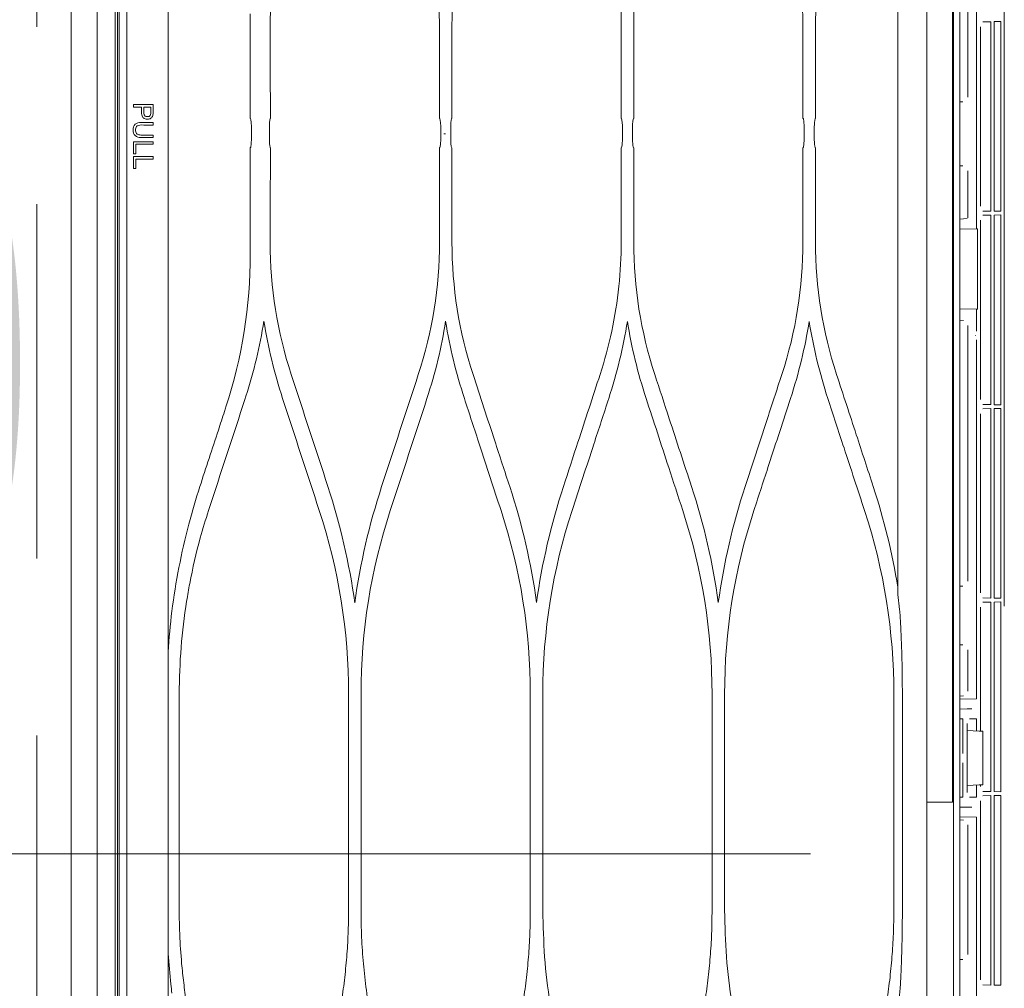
# Model space of a CAD drawing. Header units: inches. Extents: x 69729 to 77643, y -43505 to -36607.
# Tile 37 of 69: x 72444 to 72465, y -38197 to -38177. Entities that reach past the tile are written whole.
import ezdxf

# ---------------------------------------------------------------- set-up
doc = ezdxf.new("R2010")
doc.units = ezdxf.units.IN
doc.header["$MEASUREMENT"] = 0
doc.linetypes.add('HIDDEN', pattern=[0.375, 0.25, -0.125])
doc.layers.get('0').update_dxf_attribs({"lineweight": 0})
doc.layers.get('Defpoints').update_dxf_attribs({"lineweight": 0})
for name, color, linetype, lineweight in [('p--drzwi', 125, 'Continuous', 0), ('p--klimatyzator', 30, 'Continuous', 15), ('p--opis drzwi', 252, 'Continuous', 0), ('p--podciąg', 61, 'Continuous', 0), ('p--wymiary-1-50', 5, 'Continuous', 0)]:
    doc.layers.add(name, color=color, linetype=linetype, lineweight=lineweight)
doc.styles.add('1-50', font='arial.ttf', dxfattribs={"width": 0.75, "height": 12.5})
doc.styles.add('STYL-1', font='arial.ttf', dxfattribs={"width": 0.75})
doc.dimstyles.new('1-50', dxfattribs={"dimtxt": 12.5, "dimasz": 5, "dimexe": 5, "dimexo": 5, "dimgap": 0.09, "dimtad": 0, "dimdsep": 46, "dimtxsty": '1-50', "dimblk": 'OBLIQUE', "dimcen": 0.09, "dimadec": 0, "dimazin": 0, "dimtfac": 1, "dimtdec": 4, "dimtix": 1, "dimtofl": 0, "dimtmove": 2, "dimatfit": 3, "dimldrblk": 'OBLIQUE', "dimfxl": 5, "dimfxlon": 1, "dimtvp": 0.8, "dimtolj": 1, "dimtzin": 0, "dimarcsym": 0})

# ---------------------------------------------------------------- blocks, each defined once
blk = doc.blocks.new('drzwi-90-100')
blk.add_arc((10.8, 3.225), 84.153, 359.52334, 90.47666)
blk = doc.blocks.new('_OBLIQUE')
at = {"color": 0, "linetype": 'ByBlock', "lineweight": -2}
for p, q in [((-0.5, -0.5), (0.5, 0.5)), ((0, 0), (0, 0))]:
    blk.add_line(p, q, dxfattribs=at)
blk = doc.blocks.new('*D108')
at = {"layer": 'Defpoints', "color": 0}
for p in [(72444.621, -38105.971), (72914.83, -38105.971), (72909.83, -38367.321)]:
    blk.add_point(p, dxfattribs=at)
at = {"layer": 'p--wymiary-1-50', "color": 0, "linetype": 'Continuous', "lineweight": -2}
for p, q in [((72909.83, -38105.971), (72919.83, -38105.971)), ((72914.83, -38367.321), (72914.83, -38105.971)), ((72914.83, -38367.321), (72919.83, -38367.321))]:
    blk.add_line(p, q, dxfattribs=at)
at = {"layer": 'p--wymiary-1-50', "color": 0, "lineweight": -2, "xscale": 5, "yscale": 5, "zscale": 5}
for p, rotation in [((72914.83, -38105.971), 90), ((72914.83, -38367.321), 270)]:
    blk.add_blockref('_OBLIQUE', p, dxfattribs=dict(at, rotation=rotation))
at = {"layer": 'p--wymiary-1-50', "color": 0, "linetype": 'Continuous', "ltscale": 12, "insert": (72904.62, -38236.646), "char_height": 12.5, "attachment_point": 5, "rotation": 90, "style": '1-50'}
blk.add_mtext('\\A1;261.35', dxfattribs=at)
blk = doc.blocks.new('A$C66B7A3C4')
at = {"layer": 'p--klimatyzator', "lineweight": 15}
for p, q in [((0.557, 85.44), (0.557, 43.5)), ((0.932, 43.5), (0.932, 85.44)), ((0.987, 1.56), (0.987, 85.44)), ((18.818, 84.4), (18.818, 43.5)), ((1.019, 84.083), (1.019, 2.917)), ((1.18, 3.822), (1.18, 83.178)), ((2.055, 83.178), (2.055, 57.846)), ((18.114, 82.346), (18.114, 43.5)), ((18.662, 43.5), (18.662, 82.346)), ((18.684, 82.346), (18.684, 4.654)), ((19.758, 81.016), (19.758, 47.653)), ((17.501, 57.787), (17.501, 67.396)), ((19.167, 55.637), (19.167, 62.427)), ((18.987, 62.26), (18.987, 58.425)), ((3.796, 60.187), (3.796, 57.973)), ((7.799, 59.933), (7.799, 57.973)), ((8.064, 57.973), (8.064, 59.933)), ((11.647, 59.933), (11.647, 57.973)), ((11.912, 57.973), (11.912, 59.933)), ((15.495, 59.933), (15.495, 57.973)), ((15.76, 57.973), (15.76, 59.933)), ((19.255, 56.118), (19.255, 59.912)), ((19.304, 60.017), (19.472, 60.02)), ((19.472, 60.02), (19.472, 56.01)), ((19.544, 60.021), (19.681, 60.023)), ((19.544, 56.009), (19.544, 60.021)), ((19.681, 59.919), (19.681, 60.023)), ((19.681, 59.919), (19.681, 56.111)), ((1.323, 58.21), (1.323, 58.264)), ((18.883, 58.321), (18.818, 58.321)), ((1.739, 57.885), (1.739, 57.832)), ((2.055, 57.557), (2.055, 57.765)), ((3.819, 57.765), (3.819, 57.557)), ((7.827, 57.557), (7.827, 57.765)), ((8.038, 57.765), (8.038, 57.557)), ((11.673, 57.557), (11.673, 57.765)), ((11.887, 57.765), (11.887, 57.557)), ((15.52, 57.557), (15.52, 57.765)), ((15.735, 57.765), (15.735, 57.557)), ((17.503, 57.557), (17.503, 57.765)), ((1.739, 57.62), (1.739, 57.567)), ((17.501, 47.894), (17.501, 57.536)), ((1.323, 57.226), (1.323, 57.48)), ((1.372, 57.426), (1.372, 57.226)), ((1.739, 57.48), (1.739, 57.426)), ((2.055, 57.477), (2.055, 29.523)), ((3.796, 57.35), (3.796, 55.102)), ((7.799, 57.349), (7.799, 55.357)), ((8.064, 55.357), (8.064, 57.349)), ((11.647, 57.349), (11.647, 55.357)), ((11.912, 55.357), (11.912, 57.349)), ((15.495, 57.349), (15.495, 55.357)), ((15.76, 55.357), (15.76, 57.349)), ((1.323, 56.912), (1.323, 57.165)), ((1.739, 57.165), (1.739, 57.111)), ((1.372, 57.111), (1.372, 56.912)), ((18.818, 56.969), (18.883, 56.969)), ((18.987, 56.865), (18.987, 55.867)), ((19.681, 56.007), (19.681, 56.111)), ((19.472, 56.01), (19.304, 56.013)), ((19.304, 55.922), (19.472, 55.925)), ((19.472, 55.925), (19.472, 51.915)), ((19.681, 56.007), (19.544, 56.009)), ((19.544, 55.926), (19.681, 55.929)), ((19.544, 51.914), (19.544, 55.926)), ((19.681, 55.825), (19.681, 55.929)), ((18.818, 55.838), (18.972, 55.852)), ((19.255, 52.023), (19.255, 55.817)), ((19.681, 55.825), (19.681, 52.016)), ((18.818, 55.631), (19.167, 55.637)), ((19.167, 55.637), (19.188, 55.638)), ((19.188, 55.638), (19.188, 53.933)), ((19.167, 53.934), (18.818, 53.94)), ((19.188, 53.933), (19.167, 53.934)), ((19.167, 53.471), (19.167, 53.934)), ((18.892, 53.695), (18.818, 53.701)), ((18.987, 53.591), (18.987, 48.18)), ((19.145, 53.377), (19.145, 53.384)), ((19.167, 45.686), (19.167, 53.29)), ((19.472, 51.915), (19.304, 51.918)), ((19.681, 51.912), (19.544, 51.914)), ((19.681, 51.912), (19.681, 52.016)), ((19.255, 47.929), (19.255, 51.723)), ((19.304, 51.827), (19.472, 51.83)), ((19.472, 51.83), (19.472, 47.821)), ((19.544, 51.832), (19.681, 51.834)), ((19.544, 47.82), (19.544, 51.832)), ((19.681, 51.73), (19.681, 51.834)), ((19.681, 51.73), (19.681, 47.921)), ((2.728, 50.18), (2.727, 50.181)), ((18.883, 48.076), (18.818, 48.076)), ((19.472, 47.821), (19.304, 47.824)), ((19.304, 47.733), (19.472, 47.736)), ((19.472, 47.736), (19.472, 43.726)), ((19.681, 47.817), (19.544, 47.82)), ((19.544, 47.737), (19.681, 47.739)), ((19.544, 43.725), (19.544, 47.737)), ((19.681, 47.817), (19.681, 47.921)), ((19.681, 47.635), (19.681, 47.739)), ((19.255, 45.003), (19.255, 47.628)), ((19.681, 47.635), (19.681, 43.827)), ((18.818, 46.828), (18.883, 46.828)), ((18.987, 46.724), (18.987, 45.853)), ((2.292, 41.316), (2.292, 45.684)), ((5.876, 45.788), (5.876, 41.212)), ((6.139, 41.212), (6.139, 45.788)), ((9.723, 45.788), (9.723, 41.212)), ((9.988, 41.212), (9.988, 45.788)), ((13.571, 45.788), (13.571, 41.212)), ((13.836, 41.212), (13.836, 45.788)), ((17.419, 45.788), (17.419, 41.212)), ((17.599, 45.788), (17.599, 41.212)), ((18.818, 45.743), (18.892, 45.749)), ((18.818, 45.68), (19.167, 45.686)), ((18.818, 45.473), (18.974, 45.476)), ((18.974, 45.476), (19.07, 45.476)), ((18.877, 45.266), (18.818, 45.265)), ((18.877, 44.535), (18.877, 45.266)), ((19.022, 45.268), (19.167, 45.268)), ((19.167, 45.008), (19.167, 45.268)), ((18.974, 43.707), (18.974, 45.165)), ((18.974, 45.018), (19.228, 45.005)), ((19.228, 45.005), (19.302, 45.001)), ((19.302, 45.001), (19.302, 43.871)), ((18.877, 43.606), (18.877, 44.337)), ((19.228, 43.867), (18.974, 43.854)), ((19.167, 43.604), (19.167, 43.864)), ((19.302, 43.871), (19.228, 43.867)), ((19.255, 43.834), (19.255, 43.869)), ((19.681, 43.723), (19.681, 43.827)), ((18.818, 43.607), (18.877, 43.606)), ((19.167, 43.604), (19.022, 43.604)), ((19.472, 43.726), (19.304, 43.729)), ((19.304, 43.638), (19.472, 43.641)), ((19.472, 43.641), (19.472, 39.631)), ((19.681, 43.723), (19.544, 43.725)), ((19.544, 43.642), (19.681, 43.645)), ((19.544, 39.63), (19.544, 43.642)), ((19.681, 43.541), (19.681, 43.645)), ((0.557, 43.5), (0.557, 1.56)), ((0.932, 1.56), (0.932, 43.5)), ((18.114, 43.5), (18.114, 4.654)), ((18.818, 43.5), (18.818, 2.6)), ((18.974, 43.396), (18.818, 43.399)), ((19.07, 43.396), (18.974, 43.396)), ((19.255, 39.739), (19.255, 43.533)), ((19.681, 43.541), (19.681, 39.732)), ((19.167, 43.186), (18.818, 43.192)), ((19.167, 33.71), (19.167, 43.186)), ((18.818, 43.13), (18.892, 43.123)), ((18.987, 43.019), (18.987, 40.276)), ((18.883, 40.172), (18.818, 40.172)), ((19.472, 39.631), (19.304, 39.634)), ((19.681, 39.628), (19.544, 39.63)), ((19.681, 39.628), (19.681, 39.732))]:
    blk.add_line(p, q, dxfattribs=at)
for points, knots in [([(0.003, 86.874), (0.003, 86.176), (0.003, 85.478), (0.003, 84.78), (0.003, 84.041), (0.003, 83.301), (0.003, 82.562), (0.003, 81.869), (0.003, 81.176), (0.003, 80.483), (0.003, 79.836), (0.003, 79.189), (0.003, 78.541), (0.003, 77.94), (0.003, 77.339), (0.003, 76.738), (0.003, 76.183), (0.003, 75.627), (0.003, 75.072), (0.003, 74.563), (0.003, 74.054), (0.003, 73.544), (0.003, 73.177), (0.003, 72.809), (0.003, 72.441), (0.003, 72.101), (0.003, 71.762), (0.003, 71.422), (0.003, 71.111), (0.003, 70.8), (0.003, 70.489), (0.003, 70.206), (0.003, 69.923), (0.003, 69.641), (0.003, 69.386), (0.003, 69.132), (0.003, 68.878), (0.003, 68.642), (0.003, 68.406), (0.003, 68.17), (0.003, 67.91), (0.003, 67.651), (0.003, 67.391), (0.003, 67.019), (0.003, 66.648), (0.003, 66.276), (0.003, 65.858), (0.003, 65.44), (0.003, 65.022), (0.003, 64.558), (0.003, 64.094), (0.003, 63.63), (0.003, 63.12), (0.003, 62.61), (0.003, 62.1), (0.003, 61.544), (0.003, 60.987), (0.003, 60.431), (0.003, 59.829), (0.003, 59.226), (0.003, 58.624), (0.003, 57.975), (0.003, 57.326), (0.003, 56.678), (0.003, 56.043), (0.003, 55.407), (0.003, 54.772), (0.003, 54.098), (0.003, 53.424), (0.003, 52.751), (0.003, 52.038), (0.003, 51.325), (0.003, 50.612), (0.003, 49.861), (0.003, 49.109), (0.003, 48.358), (0.003, 47.568), (0.003, 46.777), (0.003, 45.987), (0.003, 45.158), (0.003, 44.329), (0.003, 43.5)], [0, 0, 0, 0, 1, 1, 1, 2, 2, 2, 3, 3, 3, 4, 4, 4, 5, 5, 5, 6, 6, 6, 7, 7, 7, 8, 8, 8, 9, 9, 9, 10, 10, 10, 11, 11, 11, 12, 12, 12, 13, 13, 13, 14, 14, 14, 15, 15, 15, 16, 16, 16, 17, 17, 17, 18, 18, 18, 19, 19, 19, 20, 20, 20, 21, 21, 21, 22, 22, 22, 23, 23, 23, 24, 24, 24, 25, 25, 25, 26, 26, 26, 27, 27, 27, 27]), ([(4.662, 62.737), (4.594, 62.511), (4.526, 62.285), (4.469, 62.056), (4.412, 61.826), (4.366, 61.593), (4.329, 61.358), (4.304, 61.202), (4.283, 61.045), (4.266, 60.887), (4.249, 60.73), (4.236, 60.572), (4.228, 60.414), (4.22, 60.256), (4.218, 60.098), (4.215, 59.94)], [0, 0, 0, 0, 1, 1, 1, 2, 2, 2, 3, 3, 3, 4, 4, 4, 5, 5, 5, 5]), ([(7.799, 59.933), (7.797, 60.092), (7.794, 60.252), (7.787, 60.411), (7.779, 60.569), (7.766, 60.727), (7.749, 60.885), (7.733, 61.042), (7.712, 61.199), (7.687, 61.355), (7.662, 61.51), (7.633, 61.665), (7.6, 61.82), (7.567, 61.974), (7.53, 62.128), (7.489, 62.28), (7.446, 62.433), (7.399, 62.585), (7.352, 62.736)], [0, 0, 0, 0, 1, 1, 1, 2, 2, 2, 3, 3, 3, 4, 4, 4, 5, 5, 5, 6, 6, 6, 6]), ([(8.511, 62.736), (8.463, 62.584), (8.416, 62.432), (8.374, 62.278), (8.332, 62.125), (8.295, 61.971), (8.262, 61.816), (8.229, 61.661), (8.2, 61.506), (8.175, 61.35), (8.15, 61.195), (8.13, 61.038), (8.113, 60.881), (8.097, 60.724), (8.084, 60.567), (8.076, 60.409), (8.068, 60.25), (8.066, 60.091), (8.064, 59.933)], [0, 0, 0, 0, 1, 1, 1, 2, 2, 2, 3, 3, 3, 4, 4, 4, 5, 5, 5, 6, 6, 6, 6]), ([(12.359, 62.736), (12.312, 62.584), (12.265, 62.432), (12.222, 62.279), (12.181, 62.126), (12.144, 61.972), (12.111, 61.817), (12.078, 61.663), (12.049, 61.508), (12.024, 61.352), (11.999, 61.196), (11.978, 61.04), (11.962, 60.883), (11.945, 60.725), (11.932, 60.568), (11.924, 60.41), (11.917, 60.251), (11.914, 60.092), (11.912, 59.933)], [0, 0, 0, 0, 1, 1, 1, 2, 2, 2, 3, 3, 3, 4, 4, 4, 5, 5, 5, 6, 6, 6, 6]), ([(15.495, 59.933), (15.492, 60.092), (15.49, 60.251), (15.482, 60.41), (15.474, 60.568), (15.462, 60.726), (15.445, 60.883), (15.428, 61.04), (15.408, 61.197), (15.383, 61.352), (15.358, 61.508), (15.329, 61.663), (15.296, 61.818), (15.263, 61.973), (15.226, 62.126), (15.184, 62.279), (15.142, 62.432), (15.095, 62.584), (15.047, 62.736)], [0, 0, 0, 0, 1, 1, 1, 2, 2, 2, 3, 3, 3, 4, 4, 4, 5, 5, 5, 6, 6, 6, 6]), ([(16.207, 62.736), (16.16, 62.584), (16.113, 62.432), (16.071, 62.279), (16.029, 62.126), (15.992, 61.972), (15.959, 61.817), (15.926, 61.663), (15.897, 61.507), (15.872, 61.352), (15.847, 61.196), (15.826, 61.039), (15.81, 60.882), (15.793, 60.725), (15.78, 60.567), (15.773, 60.409), (15.765, 60.251), (15.763, 60.092), (15.76, 59.933)], [0, 0, 0, 0, 1, 1, 1, 2, 2, 2, 3, 3, 3, 4, 4, 4, 5, 5, 5, 6, 6, 6, 6]), ([(1.735, 58.049), (1.733, 58.036), (1.729, 58.022), (1.722, 58.01), (1.717, 58.001), (1.711, 57.992), (1.703, 57.985), (1.695, 57.978), (1.686, 57.972), (1.676, 57.967), (1.665, 57.962), (1.653, 57.958), (1.64, 57.956), (1.623, 57.953), (1.606, 57.954), (1.589, 57.957), (1.575, 57.96), (1.561, 57.965), (1.549, 57.972), (1.539, 57.978), (1.53, 57.985), (1.522, 57.994), (1.514, 58.003), (1.508, 58.013), (1.504, 58.024), (1.497, 58.042), (1.494, 58.061), (1.493, 58.08), (1.489, 58.123), (1.492, 58.166), (1.492, 58.21)], [0, 0, 0, 0, 1, 1, 1, 2, 2, 2, 3, 3, 3, 4, 4, 4, 5, 5, 5, 6, 6, 6, 7, 7, 7, 8, 8, 8, 9, 9, 9, 10, 10, 10, 10]), ([(1.541, 58.21), (1.541, 58.17), (1.539, 58.13), (1.541, 58.09), (1.542, 58.079), (1.544, 58.069), (1.547, 58.059), (1.549, 58.051), (1.552, 58.044), (1.556, 58.038), (1.56, 58.031), (1.566, 58.026), (1.572, 58.022), (1.578, 58.018), (1.584, 58.015), (1.59, 58.013), (1.6, 58.01), (1.61, 58.009), (1.62, 58.01), (1.63, 58.01), (1.641, 58.012), (1.651, 58.016), (1.658, 58.019), (1.664, 58.024), (1.669, 58.029), (1.675, 58.034), (1.68, 58.041), (1.683, 58.048), (1.684, 58.05), (1.685, 58.053), (1.686, 58.056)], [0, 0, 0, 0, 1, 1, 1, 2, 2, 2, 3, 3, 3, 4, 4, 4, 5, 5, 5, 6, 6, 6, 7, 7, 7, 8, 8, 8, 9, 9, 9, 10, 10, 10, 10]), ([(1.686, 58.056), (1.69, 58.071), (1.69, 58.086), (1.69, 58.101), (1.69, 58.116), (1.69, 58.13), (1.69, 58.145), (1.69, 58.167), (1.69, 58.188), (1.69, 58.21)], [0, 0, 0, 0, 1, 1, 1, 2, 2, 2, 3, 3, 3, 3]), ([(1.739, 58.264), (1.739, 58.244), (1.739, 58.225), (1.739, 58.205), (1.739, 58.186), (1.739, 58.166), (1.739, 58.147), (1.739, 58.114), (1.741, 58.081), (1.735, 58.049)], [0, 0, 0, 0, 1, 1, 1, 2, 2, 2, 3, 3, 3, 3]), ([(3.819, 57.765), (3.819, 57.787), (3.819, 57.809), (3.818, 57.829), (3.817, 57.849), (3.816, 57.868), (3.815, 57.885), (3.813, 57.903), (3.812, 57.918), (3.81, 57.931), (3.807, 57.945), (3.805, 57.955), (3.803, 57.962), (3.8, 57.969), (3.798, 57.972), (3.796, 57.973)], [0, 0, 0, 0, 1, 1, 1, 2, 2, 2, 3, 3, 3, 4, 4, 4, 5, 5, 5, 5]), ([(4.222, 57.973), (4.219, 57.973), (4.216, 57.969), (4.214, 57.961), (4.212, 57.953), (4.209, 57.94), (4.207, 57.924), (4.205, 57.909), (4.204, 57.89), (4.202, 57.869), (4.201, 57.849), (4.2, 57.826), (4.2, 57.803), (4.2, 57.79), (4.2, 57.778), (4.2, 57.765)], [0, 0, 0, 0, 1, 1, 1, 2, 2, 2, 3, 3, 3, 4, 4, 4, 5, 5, 5, 5]), ([(7.799, 57.973), (7.803, 57.973), (7.806, 57.969), (7.809, 57.96), (7.812, 57.951), (7.815, 57.937), (7.818, 57.919), (7.82, 57.903), (7.823, 57.882), (7.824, 57.859), (7.825, 57.839), (7.826, 57.815), (7.827, 57.792), (7.827, 57.783), (7.827, 57.774), (7.827, 57.765)], [0, 0, 0, 0, 1, 1, 1, 2, 2, 2, 3, 3, 3, 4, 4, 4, 5, 5, 5, 5]), ([(8.038, 57.765), (8.038, 57.788), (8.038, 57.812), (8.039, 57.834), (8.04, 57.855), (8.042, 57.876), (8.043, 57.894), (8.045, 57.912), (8.047, 57.928), (8.05, 57.94), (8.052, 57.953), (8.055, 57.962), (8.058, 57.968), (8.06, 57.972), (8.062, 57.973), (8.064, 57.973)], [0, 0, 0, 0, 1, 1, 1, 2, 2, 2, 3, 3, 3, 4, 4, 4, 5, 5, 5, 5]), ([(11.647, 57.973), (11.65, 57.973), (11.653, 57.969), (11.656, 57.961), (11.659, 57.953), (11.661, 57.94), (11.664, 57.924), (11.666, 57.909), (11.668, 57.89), (11.67, 57.869), (11.671, 57.848), (11.672, 57.826), (11.673, 57.803), (11.673, 57.79), (11.673, 57.778), (11.673, 57.765)], [0, 0, 0, 0, 1, 1, 1, 2, 2, 2, 3, 3, 3, 4, 4, 4, 5, 5, 5, 5]), ([(11.887, 57.765), (11.887, 57.789), (11.887, 57.812), (11.888, 57.834), (11.889, 57.856), (11.89, 57.877), (11.892, 57.895), (11.894, 57.913), (11.896, 57.929), (11.899, 57.942), (11.901, 57.954), (11.904, 57.963), (11.906, 57.968), (11.908, 57.972), (11.91, 57.973), (11.912, 57.973)], [0, 0, 0, 0, 1, 1, 1, 2, 2, 2, 3, 3, 3, 4, 4, 4, 5, 5, 5, 5]), ([(15.495, 57.973), (15.497, 57.973), (15.5, 57.969), (15.503, 57.961), (15.506, 57.953), (15.509, 57.941), (15.511, 57.926), (15.513, 57.912), (15.515, 57.893), (15.517, 57.873), (15.518, 57.853), (15.519, 57.831), (15.52, 57.808), (15.52, 57.794), (15.52, 57.78), (15.52, 57.765)], [0, 0, 0, 0, 1, 1, 1, 2, 2, 2, 3, 3, 3, 4, 4, 4, 5, 5, 5, 5]), ([(15.735, 57.765), (15.735, 57.789), (15.735, 57.812), (15.736, 57.834), (15.737, 57.856), (15.739, 57.877), (15.74, 57.895), (15.742, 57.913), (15.744, 57.929), (15.747, 57.942), (15.749, 57.954), (15.752, 57.963), (15.755, 57.968), (15.756, 57.972), (15.758, 57.973), (15.76, 57.973)], [0, 0, 0, 0, 1, 1, 1, 2, 2, 2, 3, 3, 3, 4, 4, 4, 5, 5, 5, 5]), ([(1.739, 57.567), (1.652, 57.567), (1.565, 57.564), (1.478, 57.567), (1.434, 57.569), (1.388, 57.577), (1.357, 57.608), (1.326, 57.639), (1.315, 57.685), (1.316, 57.728), (1.316, 57.772), (1.327, 57.818), (1.359, 57.848), (1.391, 57.877), (1.438, 57.884), (1.481, 57.885), (1.567, 57.888), (1.653, 57.885), (1.739, 57.885)], [0, 0, 0, 0, 1, 1, 1, 2, 2, 2, 3, 3, 3, 4, 4, 4, 5, 5, 5, 6, 6, 6, 6]), ([(1.739, 57.832), (1.686, 57.832), (1.633, 57.832), (1.58, 57.832), (1.527, 57.832), (1.472, 57.84), (1.422, 57.823), (1.396, 57.814), (1.377, 57.792), (1.37, 57.766), (1.363, 57.741), (1.363, 57.713), (1.37, 57.687), (1.376, 57.661), (1.395, 57.639), (1.42, 57.63), (1.445, 57.622), (1.472, 57.62), (1.499, 57.62)], [0, 0, 0, 0, 1, 1, 1, 2, 2, 2, 3, 3, 3, 4, 4, 4, 5, 5, 5, 6, 6, 6, 6]), ([(2.055, 57.765), (2.055, 57.788), (2.055, 57.812), (2.055, 57.834), (2.055, 57.838), (2.055, 57.842), (2.055, 57.846)], [0, 0, 0, 0, 1, 1, 1, 2, 2, 2, 2]), ([(2.055, 57.477), (2.055, 57.498), (2.055, 57.522), (2.055, 57.545), (2.055, 57.549), (2.055, 57.553), (2.055, 57.557)], [0, 0, 0, 0, 1, 1, 1, 2, 2, 2, 2]), ([(3.796, 57.35), (3.799, 57.351), (3.802, 57.357), (3.805, 57.367), (3.807, 57.377), (3.81, 57.392), (3.812, 57.412), (3.814, 57.429), (3.816, 57.451), (3.817, 57.475), (3.818, 57.496), (3.819, 57.519), (3.819, 57.543), (3.819, 57.548), (3.819, 57.552), (3.819, 57.557)], [0, 0, 0, 0, 1, 1, 1, 2, 2, 2, 3, 3, 3, 4, 4, 4, 5, 5, 5, 5]), ([(4.2, 57.557), (4.2, 57.535), (4.2, 57.512), (4.201, 57.49), (4.202, 57.469), (4.203, 57.449), (4.204, 57.431), (4.206, 57.413), (4.207, 57.397), (4.209, 57.385), (4.211, 57.372), (4.214, 57.362), (4.216, 57.356), (4.218, 57.352), (4.22, 57.349), (4.222, 57.349)], [0, 0, 0, 0, 1, 1, 1, 2, 2, 2, 3, 3, 3, 4, 4, 4, 5, 5, 5, 5]), ([(7.827, 57.557), (7.827, 57.536), (7.827, 57.514), (7.826, 57.493), (7.825, 57.473), (7.823, 57.453), (7.822, 57.436), (7.82, 57.418), (7.818, 57.403), (7.816, 57.39), (7.813, 57.376), (7.811, 57.366), (7.808, 57.359), (7.805, 57.353), (7.802, 57.349), (7.799, 57.349)], [0, 0, 0, 0, 1, 1, 1, 2, 2, 2, 3, 3, 3, 4, 4, 4, 5, 5, 5, 5]), ([(8.064, 57.349), (8.061, 57.349), (8.058, 57.354), (8.055, 57.361), (8.052, 57.369), (8.05, 57.381), (8.047, 57.396), (8.045, 57.411), (8.043, 57.429), (8.042, 57.45), (8.04, 57.469), (8.039, 57.492), (8.039, 57.515), (8.038, 57.529), (8.038, 57.543), (8.038, 57.557)], [0, 0, 0, 0, 1, 1, 1, 2, 2, 2, 3, 3, 3, 4, 4, 4, 5, 5, 5, 5]), ([(11.673, 57.557), (11.673, 57.535), (11.673, 57.512), (11.672, 57.491), (11.671, 57.469), (11.669, 57.449), (11.668, 57.431), (11.666, 57.413), (11.664, 57.398), (11.662, 57.385), (11.659, 57.372), (11.656, 57.362), (11.654, 57.356), (11.651, 57.352), (11.649, 57.349), (11.647, 57.349)], [0, 0, 0, 0, 1, 1, 1, 2, 2, 2, 3, 3, 3, 4, 4, 4, 5, 5, 5, 5]), ([(11.912, 57.349), (11.909, 57.349), (11.906, 57.353), (11.904, 57.361), (11.901, 57.369), (11.898, 57.38), (11.896, 57.395), (11.894, 57.41), (11.892, 57.427), (11.891, 57.447), (11.889, 57.467), (11.888, 57.489), (11.887, 57.512), (11.887, 57.527), (11.887, 57.542), (11.887, 57.557)], [0, 0, 0, 0, 1, 1, 1, 2, 2, 2, 3, 3, 3, 4, 4, 4, 5, 5, 5, 5]), ([(15.52, 57.557), (15.52, 57.534), (15.52, 57.511), (15.519, 57.489), (15.518, 57.468), (15.516, 57.447), (15.515, 57.429), (15.513, 57.411), (15.511, 57.395), (15.508, 57.383), (15.506, 57.37), (15.503, 57.361), (15.501, 57.355), (15.499, 57.351), (15.497, 57.349), (15.495, 57.349)], [0, 0, 0, 0, 1, 1, 1, 2, 2, 2, 3, 3, 3, 4, 4, 4, 5, 5, 5, 5]), ([(15.76, 57.349), (15.757, 57.349), (15.754, 57.354), (15.752, 57.361), (15.749, 57.369), (15.746, 57.381), (15.744, 57.395), (15.742, 57.41), (15.74, 57.428), (15.739, 57.448), (15.737, 57.468), (15.736, 57.49), (15.735, 57.513), (15.735, 57.527), (15.735, 57.542), (15.735, 57.557)], [0, 0, 0, 0, 1, 1, 1, 2, 2, 2, 3, 3, 3, 4, 4, 4, 5, 5, 5, 5]), ([(9.287, 50.181), (9.182, 50.503), (9.077, 50.825), (8.971, 51.147), (8.894, 51.381), (8.818, 51.615), (8.741, 51.85), (8.664, 52.084), (8.588, 52.319), (8.511, 52.553)], [0, 0, 0, 0, 1, 1, 1, 2, 2, 2, 3, 3, 3, 3]), ([(11.2, 52.553), (11.122, 52.315), (11.044, 52.076), (10.966, 51.838), (10.888, 51.6), (10.81, 51.362), (10.732, 51.124), (10.629, 50.809), (10.526, 50.495), (10.423, 50.181)], [0, 0, 0, 0, 1, 1, 1, 2, 2, 2, 3, 3, 3, 3]), ([(13.136, 50.181), (13.057, 50.42), (12.979, 50.66), (12.9, 50.9), (12.822, 51.139), (12.743, 51.379), (12.665, 51.618), (12.563, 51.93), (12.461, 52.241), (12.359, 52.553)], [0, 0, 0, 0, 1, 1, 1, 2, 2, 2, 3, 3, 3, 3]), ([(15.047, 52.553), (14.939, 52.221), (14.83, 51.89), (14.722, 51.558), (14.647, 51.329), (14.572, 51.099), (14.496, 50.869), (14.421, 50.64), (14.346, 50.41), (14.271, 50.181)], [0, 0, 0, 0, 1, 1, 1, 2, 2, 2, 3, 3, 3, 3]), ([(16.984, 50.181), (16.864, 50.547), (16.744, 50.913), (16.624, 51.279), (16.555, 51.491), (16.485, 51.704), (16.416, 51.916), (16.346, 52.128), (16.277, 52.341), (16.207, 52.553)], [0, 0, 0, 0, 1, 1, 1, 2, 2, 2, 3, 3, 3, 3]), ([(8.327, 52.047), (8.434, 51.72), (8.541, 51.393), (8.648, 51.065), (8.724, 50.834), (8.8, 50.602), (8.876, 50.37), (8.951, 50.138), (9.027, 49.906), (9.103, 49.674)], [0, 0, 0, 0, 1, 1, 1, 2, 2, 2, 3, 3, 3, 3]), ([(10.608, 49.674), (10.684, 49.908), (10.761, 50.142), (10.837, 50.376), (10.914, 50.609), (10.99, 50.843), (11.067, 51.077), (11.173, 51.4), (11.278, 51.723), (11.384, 52.047)], [0, 0, 0, 0, 1, 1, 1, 2, 2, 2, 3, 3, 3, 3]), ([(12.175, 52.047), (12.254, 51.803), (12.334, 51.56), (12.414, 51.316), (12.493, 51.072), (12.573, 50.829), (12.653, 50.585), (12.752, 50.282), (12.851, 49.978), (12.951, 49.674)], [0, 0, 0, 0, 1, 1, 1, 2, 2, 2, 3, 3, 3, 3]), ([(14.456, 49.674), (14.562, 49.998), (14.668, 50.322), (14.774, 50.646), (14.85, 50.88), (14.927, 51.113), (15.003, 51.346), (15.08, 51.58), (15.156, 51.813), (15.232, 52.046)], [0, 0, 0, 0, 1, 1, 1, 2, 2, 2, 3, 3, 3, 3]), ([(16.022, 52.046), (16.136, 51.698), (16.25, 51.35), (16.364, 51.002), (16.437, 50.781), (16.509, 50.56), (16.581, 50.338), (16.654, 50.117), (16.726, 49.896), (16.799, 49.674)], [0, 0, 0, 0, 1, 1, 1, 2, 2, 2, 3, 3, 3, 3]), ([(3.28, 51.867), (3.269, 51.834), (3.258, 51.801), (3.248, 51.768), (3.205, 51.637), (3.162, 51.506), (3.119, 51.375), (3.054, 51.176), (2.988, 50.977), (2.923, 50.778), (2.858, 50.579), (2.793, 50.38), (2.728, 50.181)], [0, 0, 0, 0, 1, 1, 1, 2, 2, 2, 3, 3, 3, 4, 4, 4, 4]), ([(2.292, 45.684), (2.292, 45.719), (2.292, 45.753), (2.292, 45.788), (2.292, 46.448), (2.344, 47.107), (2.448, 47.759), (2.468, 47.883), (2.489, 48.006), (2.513, 48.128)], [0, 0, 0, 0, 1, 1, 1, 2, 2, 2, 3, 3, 3, 3]), ([(17.532, 47.65), (17.536, 47.616), (17.54, 47.582), (17.543, 47.547), (17.553, 47.44), (17.56, 47.332), (17.565, 47.224)], [0, 0, 0, 0, 1, 1, 1, 2, 2, 2, 2]), ([(17.565, 47.224), (17.568, 47.171), (17.57, 47.118), (17.572, 47.065), (17.577, 46.948), (17.582, 46.83), (17.585, 46.713), (17.589, 46.599), (17.592, 46.485), (17.594, 46.37)], [0, 0, 0, 0, 1, 1, 1, 2, 2, 2, 3, 3, 3, 3]), ([(17.594, 46.37), (17.594, 46.346), (17.595, 46.321), (17.595, 46.297), (17.597, 46.199), (17.598, 46.101), (17.598, 46.003), (17.599, 45.931), (17.599, 45.86), (17.599, 45.788)], [0, 0, 0, 0, 1, 1, 1, 2, 2, 2, 3, 3, 3, 3]), ([(0.003, 43.5), (0.003, 42.715), (0.003, 41.93), (0.003, 41.145), (0.003, 40.406), (0.003, 39.667), (0.003, 38.927), (0.003, 38.234), (0.003, 37.541), (0.003, 36.848), (0.003, 36.201), (0.003, 35.554), (0.003, 34.907), (0.003, 34.305), (0.003, 33.704), (0.003, 33.103), (0.003, 32.548), (0.003, 31.993), (0.003, 31.437), (0.003, 30.928), (0.003, 30.419), (0.003, 29.91), (0.003, 29.542), (0.003, 29.174), (0.003, 28.806), (0.003, 28.466), (0.003, 28.127), (0.003, 27.787), (0.003, 27.476), (0.003, 27.165), (0.003, 26.854), (0.003, 26.571), (0.003, 26.289), (0.003, 26.006), (0.003, 25.752), (0.003, 25.497), (0.003, 25.243), (0.003, 25.007), (0.003, 24.771), (0.003, 24.535), (0.003, 24.275), (0.003, 24.016), (0.003, 23.756), (0.003, 23.384), (0.003, 23.013), (0.003, 22.641), (0.003, 22.223), (0.003, 21.805), (0.003, 21.388), (0.003, 20.924), (0.003, 20.46), (0.003, 19.996), (0.003, 19.485), (0.003, 18.975), (0.003, 18.465), (0.003, 17.909), (0.003, 17.353), (0.003, 16.796), (0.003, 16.194), (0.003, 15.591), (0.003, 14.989), (0.003, 14.34), (0.003, 13.692), (0.003, 13.043), (0.003, 12.408), (0.003, 11.773), (0.003, 11.137), (0.003, 10.464), (0.003, 9.79), (0.003, 9.116), (0.003, 8.403), (0.003, 7.69), (0.003, 6.978), (0.003, 6.226), (0.003, 5.475), (0.003, 4.723), (0.003, 3.933), (0.003, 3.143), (0.003, 2.352), (0.003, 1.61), (0.003, 0.868), (0.003, 0.126)], [0, 0, 0, 0, 1, 1, 1, 2, 2, 2, 3, 3, 3, 4, 4, 4, 5, 5, 5, 6, 6, 6, 7, 7, 7, 8, 8, 8, 9, 9, 9, 10, 10, 10, 11, 11, 11, 12, 12, 12, 13, 13, 13, 14, 14, 14, 15, 15, 15, 16, 16, 16, 17, 17, 17, 18, 18, 18, 19, 19, 19, 20, 20, 20, 21, 21, 21, 22, 22, 22, 23, 23, 23, 24, 24, 24, 25, 25, 25, 26, 26, 26, 27, 27, 27, 27]), ([(2.292, 41.316), (2.292, 41.213), (2.292, 41.111), (2.293, 41.008), (2.295, 40.905), (2.298, 40.803), (2.302, 40.701), (2.311, 40.496), (2.324, 40.292), (2.342, 40.088), (2.355, 39.952), (2.369, 39.816), (2.386, 39.68), (2.402, 39.544), (2.421, 39.409), (2.443, 39.274), (2.464, 39.14), (2.488, 39.006), (2.513, 38.872)], [0, 0, 0, 0, 1, 1, 1, 2, 2, 2, 3, 3, 3, 4, 4, 4, 5, 5, 5, 6, 6, 6, 6]), ([(5.256, 37.325), (5.351, 37.64), (5.446, 37.954), (5.525, 38.274), (5.604, 38.592), (5.667, 38.915), (5.719, 39.241), (5.745, 39.404), (5.768, 39.568), (5.787, 39.732), (5.807, 39.896), (5.823, 40.06), (5.836, 40.224), (5.85, 40.388), (5.86, 40.553), (5.866, 40.718), (5.872, 40.882), (5.874, 41.047), (5.876, 41.212)], [0, 0, 0, 0, 1, 1, 1, 2, 2, 2, 3, 3, 3, 4, 4, 4, 5, 5, 5, 6, 6, 6, 6]), ([(6.139, 41.212), (6.142, 41.023), (6.144, 40.834), (6.152, 40.646), (6.16, 40.458), (6.173, 40.27), (6.19, 40.083), (6.207, 39.896), (6.228, 39.71), (6.253, 39.524), (6.278, 39.338), (6.308, 39.153), (6.342, 38.969), (6.375, 38.784), (6.413, 38.6), (6.455, 38.417), (6.497, 38.234), (6.543, 38.051), (6.595, 37.87), (6.646, 37.687), (6.703, 37.506), (6.759, 37.326)], [0, 0, 0, 0, 1, 1, 1, 2, 2, 2, 3, 3, 3, 4, 4, 4, 5, 5, 5, 6, 6, 6, 7, 7, 7, 7]), ([(9.103, 37.326), (9.198, 37.64), (9.293, 37.954), (9.372, 38.273), (9.452, 38.593), (9.515, 38.917), (9.567, 39.243), (9.592, 39.406), (9.615, 39.569), (9.635, 39.733), (9.654, 39.896), (9.671, 40.06), (9.684, 40.225), (9.697, 40.389), (9.707, 40.553), (9.713, 40.718), (9.719, 40.882), (9.721, 41.047), (9.723, 41.212)], [0, 0, 0, 0, 1, 1, 1, 2, 2, 2, 3, 3, 3, 4, 4, 4, 5, 5, 5, 6, 6, 6, 6]), ([(9.988, 41.212), (9.995, 40.883), (10.003, 40.554), (10.027, 40.226), (10.051, 39.897), (10.092, 39.569), (10.144, 39.244), (10.17, 39.081), (10.199, 38.919), (10.231, 38.758), (10.264, 38.596), (10.299, 38.436), (10.338, 38.276), (10.376, 38.116), (10.418, 37.957), (10.463, 37.799), (10.509, 37.64), (10.558, 37.483), (10.608, 37.326)], [0, 0, 0, 0, 1, 1, 1, 2, 2, 2, 3, 3, 3, 4, 4, 4, 5, 5, 5, 6, 6, 6, 6]), ([(12.951, 37.326), (13.046, 37.641), (13.141, 37.956), (13.22, 38.275), (13.3, 38.595), (13.363, 38.919), (13.415, 39.244), (13.44, 39.407), (13.463, 39.571), (13.483, 39.734), (13.502, 39.898), (13.518, 40.062), (13.532, 40.226), (13.545, 40.39), (13.555, 40.554), (13.561, 40.718), (13.567, 40.883), (13.569, 41.047), (13.571, 41.212)], [0, 0, 0, 0, 1, 1, 1, 2, 2, 2, 3, 3, 3, 4, 4, 4, 5, 5, 5, 6, 6, 6, 6]), ([(13.836, 41.212), (13.844, 40.883), (13.851, 40.554), (13.875, 40.226), (13.899, 39.898), (13.94, 39.571), (13.992, 39.246), (14.018, 39.083), (14.047, 38.92), (14.08, 38.758), (14.112, 38.597), (14.147, 38.436), (14.186, 38.276), (14.225, 38.116), (14.266, 37.957), (14.311, 37.798), (14.357, 37.64), (14.406, 37.483), (14.456, 37.326)], [0, 0, 0, 0, 1, 1, 1, 2, 2, 2, 3, 3, 3, 4, 4, 4, 5, 5, 5, 6, 6, 6, 6]), ([(16.799, 37.326), (16.894, 37.641), (16.989, 37.955), (17.068, 38.274), (17.147, 38.594), (17.211, 38.918), (17.262, 39.243), (17.288, 39.406), (17.311, 39.569), (17.331, 39.733), (17.35, 39.897), (17.366, 40.061), (17.379, 40.225), (17.393, 40.389), (17.403, 40.553), (17.409, 40.718), (17.415, 40.882), (17.417, 41.047), (17.419, 41.212)], [0, 0, 0, 0, 1, 1, 1, 2, 2, 2, 3, 3, 3, 4, 4, 4, 5, 5, 5, 6, 6, 6, 6]), ([(17.599, 41.212), (17.599, 41.187), (17.599, 41.163), (17.599, 41.138), (17.599, 41.04), (17.598, 40.942), (17.597, 40.844), (17.596, 40.772), (17.595, 40.701), (17.594, 40.63)], [0, 0, 0, 0, 1, 1, 1, 2, 2, 2, 3, 3, 3, 3]), ([(17.594, 40.63), (17.593, 40.577), (17.592, 40.525), (17.59, 40.473), (17.587, 40.355), (17.584, 40.238), (17.58, 40.121), (17.575, 40.006), (17.571, 39.891), (17.565, 39.776)], [0, 0, 0, 0, 1, 1, 1, 2, 2, 2, 3, 3, 3, 3]), ([(2.136, 39.458), (2.128, 39.522), (2.121, 39.585), (2.114, 39.649), (2.09, 39.863), (2.071, 40.079), (2.057, 40.295)], [0, 0, 0, 0, 1, 1, 1, 2, 2, 2, 2]), ([(17.565, 39.776), (17.563, 39.741), (17.562, 39.707), (17.559, 39.672), (17.553, 39.564), (17.545, 39.456), (17.532, 39.35)], [0, 0, 0, 0, 1, 1, 1, 2, 2, 2, 2])]:
    blk.add_open_spline(points, degree=3, knots=knots, dxfattribs=at)
for points in [[(11.2, 62.736), (11.513, 61.838), (11.665, 60.886), (11.647, 59.933)], [(4.222, 57.973), (4.219, 58.627), (4.217, 59.28), (4.215, 59.933)], [(1.323, 58.264), (1.462, 58.264), (1.601, 58.264), (1.739, 58.264)], [(1.492, 58.21), (1.436, 58.21), (1.379, 58.21), (1.323, 58.21)], [(1.69, 58.21), (1.64, 58.21), (1.591, 58.21), (1.541, 58.21)], [(4.2, 57.645), (4.2, 57.685), (4.2, 57.725), (4.2, 57.765)], [(17.501, 57.787), (17.502, 57.78), (17.503, 57.773), (17.503, 57.765)], [(1.499, 57.62), (1.579, 57.62), (1.659, 57.62), (1.739, 57.62)], [(4.2, 57.557), (4.2, 57.586), (4.2, 57.616), (4.2, 57.645)], [(7.931, 57.645), (7.919, 57.645), (7.907, 57.645), (7.895, 57.645)], [(17.503, 57.557), (17.503, 57.55), (17.502, 57.543), (17.501, 57.536)], [(1.323, 57.48), (1.462, 57.48), (1.601, 57.48), (1.739, 57.48)], [(1.739, 57.426), (1.617, 57.426), (1.494, 57.426), (1.372, 57.426)], [(4.215, 55.356), (4.217, 56.021), (4.22, 56.685), (4.222, 57.349)], [(1.372, 57.226), (1.355, 57.226), (1.339, 57.226), (1.323, 57.226)], [(1.323, 57.165), (1.462, 57.165), (1.601, 57.165), (1.739, 57.165)], [(1.372, 56.912), (1.355, 56.912), (1.339, 56.912), (1.323, 56.912)], [(1.739, 57.111), (1.617, 57.111), (1.494, 57.111), (1.372, 57.111)], [(4.662, 52.553), (4.366, 53.457), (4.216, 54.391), (4.215, 55.35)], [(7.799, 55.357), (7.799, 54.397), (7.649, 53.46), (7.352, 52.553)], [(8.511, 52.553), (8.214, 53.461), (8.064, 54.397), (8.064, 55.357)], [(11.647, 55.357), (11.647, 55.042), (11.631, 54.73), (11.598, 54.42)], [(12.359, 52.553), (12.061, 53.463), (11.912, 54.398), (11.912, 55.357)], [(15.495, 55.357), (15.495, 54.399), (15.345, 53.463), (15.047, 52.553)], [(16.207, 52.553), (15.909, 53.463), (15.76, 54.399), (15.76, 55.357)], [(3.796, 55.102), (3.796, 54.003), (3.62, 52.906), (3.28, 51.867)], [(11.598, 54.42), (11.529, 53.772), (11.397, 53.156), (11.2, 52.553)], [(3.703, 52.095), (3.871, 52.616), (3.998, 53.146), (4.083, 53.682)], [(4.083, 53.682), (4.172, 53.129), (4.304, 52.583), (4.48, 52.047)], [(7.536, 52.047), (7.711, 52.583), (7.843, 53.127), (7.931, 53.679)], [(7.931, 53.679), (8.019, 53.127), (8.151, 52.583), (8.327, 52.047)], [(11.384, 52.047), (11.559, 52.582), (11.691, 53.126), (11.779, 53.677)], [(11.779, 53.677), (11.867, 53.126), (11.999, 52.582), (12.175, 52.047)], [(15.232, 52.046), (15.408, 52.582), (15.539, 53.125), (15.627, 53.676)], [(15.627, 53.676), (15.715, 53.125), (15.847, 52.582), (16.022, 52.046)], [(5.439, 50.18), (5.18, 50.971), (4.921, 51.762), (4.662, 52.553)], [(7.352, 52.553), (7.093, 51.762), (6.835, 50.971), (6.576, 50.18)], [(2.911, 49.674), (3.17, 50.466), (3.429, 51.257), (3.688, 52.047)], [(3.688, 52.047), (3.693, 52.063), (3.698, 52.079), (3.703, 52.095)], [(4.48, 52.047), (4.738, 51.256), (4.997, 50.465), (5.256, 49.675)], [(6.759, 49.674), (7.018, 50.465), (7.277, 51.256), (7.536, 52.047)], [(3.28, 51.867), (3.28, 51.867), (3.28, 51.866), (3.28, 51.867)], [(2.728, 50.18), (2.642, 49.918), (2.564, 49.653), (2.493, 49.386)], [(2.728, 50.181), (2.728, 50.181), (2.728, 50.18), (2.728, 50.18)], [(6.007, 47.721), (5.892, 48.555), (5.702, 49.375), (5.439, 50.18)], [(6.576, 50.18), (6.312, 49.375), (6.122, 48.554), (6.007, 47.721)], [(9.855, 47.725), (9.74, 48.557), (9.551, 49.376), (9.287, 50.181)], [(10.423, 50.181), (10.16, 49.375), (9.97, 48.556), (9.855, 47.725)], [(13.703, 47.727), (13.588, 48.557), (13.399, 49.376), (13.136, 50.181)], [(14.271, 50.181), (14.008, 49.376), (13.818, 48.557), (13.703, 47.727)], [(17.502, 48.054), (17.385, 48.772), (17.213, 49.482), (16.984, 50.181)], [(2.737, 49.094), (2.79, 49.289), (2.848, 49.482), (2.911, 49.674)], [(5.256, 49.675), (5.667, 48.418), (5.876, 47.121), (5.876, 45.788)], [(6.139, 45.788), (6.139, 47.12), (6.348, 48.417), (6.759, 49.674)], [(9.103, 49.674), (9.515, 48.415), (9.723, 47.117), (9.723, 45.788)], [(9.988, 45.788), (9.988, 47.117), (10.195, 48.414), (10.608, 49.674)], [(12.951, 49.674), (13.364, 48.413), (13.571, 47.116), (13.571, 45.788)], [(13.836, 45.788), (13.836, 47.116), (14.043, 48.413), (14.456, 49.674)], [(16.799, 49.674), (17.212, 48.413), (17.419, 47.115), (17.419, 45.788)], [(2.493, 49.386), (2.335, 48.779), (2.215, 48.163), (2.136, 47.542)], [(2.513, 48.128), (2.575, 48.454), (2.649, 48.776), (2.737, 49.094)], [(17.532, 47.65), (17.523, 47.732), (17.512, 47.813), (17.501, 47.894)], [(2.055, 46.682), (2.073, 46.969), (2.101, 47.256), (2.136, 47.542)], [(18.114, 43.5), (18.253, 43.5), (18.436, 43.5), (18.662, 43.5)]]:
    blk.add_open_spline(points, degree=3, dxfattribs=at)

msp = doc.modelspace()

# ---------------------------------------------------------------- linework, layer by layer
at = {"layer": 'p--opis drzwi', "lineweight": 0}
msp.add_line((72460.998, -38194.421), (72430.998, -38194.421), dxfattribs=at)
at = {"layer": 'p--podciąg', "linetype": 'HIDDEN', "ltscale": 30}
msp.add_line((72444.621, -38244.421), (72444.621, -38144.421), dxfattribs=at)

# ---------------------------------------------------------------- block references
at = {"layer": 'p--drzwi', "rotation": 270}
msp.add_blockref('drzwi-90-100', (72436.671, -38144.421), dxfattribs=at)
at = {"layer": 'p--klimatyzator', "color": 2, "linetype": 'Continuous', "lineweight": 60}
msp.add_blockref('A$C66B7A3C4', (72445.342, -38236.832), dxfattribs=at)

# ---------------------------------------------------------------- texts
at = {"layer": 'p--opis drzwi', "lineweight": 0, "insert": (72430.209, -38177.807), "char_height": 12.5, "width": 17.2395, "attachment_point": 1, "style": 'STYL-1'}
msp.add_mtext('90\\P200', dxfattribs=at)

# ---------------------------------------------------------------- dimensions: what is measured, and where the dimension line sits
at = {"layer": 'p--wymiary-1-50', "linetype": 'Continuous'}
dim = msp.add_linear_dim(base=(72914.83, -38105.971), p1=(72909.83, -38367.321), p2=(72444.621, -38105.971), angle=90, dimstyle='1-50', dxfattribs=at)
dim.commit()
dim.dimension.update_dxf_attribs({"geometry": '*D108', "text_midpoint": (72904.62, -38236.646)})

doc.saveas('drawing.dxf')
